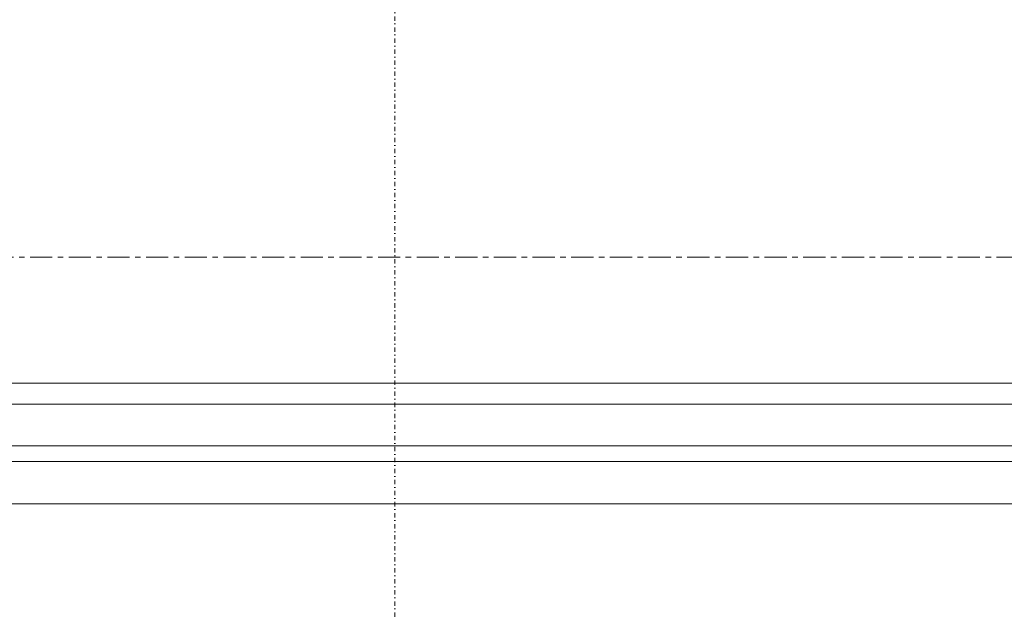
# Model space of a CAD drawing. Header units: millimetres. Extents: x -21522 to 71342, y -39668 to 2056.
# Tile 96 of 256: x -2902 to -2336, y -33162 to -32822. Entities that reach past the tile are written whole.
import ezdxf

# ---------------------------------------------------------------- set-up
doc = ezdxf.new("R2010")
doc.units = ezdxf.units.MM
doc.linetypes.add('Ligne de quadrillage', pattern=[22.225, 12.7, -3.175, 3.175, -3.175])
doc.linetypes.add('Tiret point', pattern=[6.25, 2.5, -1.875, 0, -1.875])
for name, color, linetype, lineweight in [('A-GLAZ', 151, 'Continuous', 13), ('G-ANNO-SYMB', 111, 'Continuous', 9), ('S-GRID', 1, 'Continuous', 9)]:
    doc.layers.add(name, color=color, linetype=linetype, lineweight=lineweight)

# ---------------------------------------------------------------- blocks, each defined once
blk = doc.blocks.new('Menuiserie Alu - 1V _ 1fixe - 300x180cm - Bavettes Alu-8180674-00_RDC_50e Copie 1 - Dépendante 1')
at = {"layer": 'A-GLAZ', "color": 30}
for p, q in [((-1441, -32.5), (188.5, -32.5)), ((-1455, -44.5), (202.5, -44.5)), ((202.5, -68.5), (-1455, -68.5)), ((188.5, -77.5), (-1441, -77.5)), ((-1500, -101.94), (1500, -101.94))]:
    blk.add_line(p, q, dxfattribs=at)

msp = doc.modelspace()

# ---------------------------------------------------------------- linework, layer by layer
at = {"layer": 'G-ANNO-SYMB', "linetype": 'Tiret point'}
msp.add_line((-2686.61, 466.14), (-2686.61, -36658.4), dxfattribs=at)
at = {"layer": 'S-GRID', "linetype": 'Ligne de quadrillage'}
msp.add_line((24853.15, -32959.12), (-13724.02, -32959.12), dxfattribs=at)

# ---------------------------------------------------------------- block references
at = {"layer": 'A-GLAZ', "color": 30}
msp.add_blockref('Menuiserie Alu - 1V _ 1fixe - 300x180cm - Bavettes Alu-8180674-00_RDC_50e Copie 1 - Dépendante 1', (-1491.15, -32999.12), dxfattribs=at)

doc.saveas('drawing.dxf')
